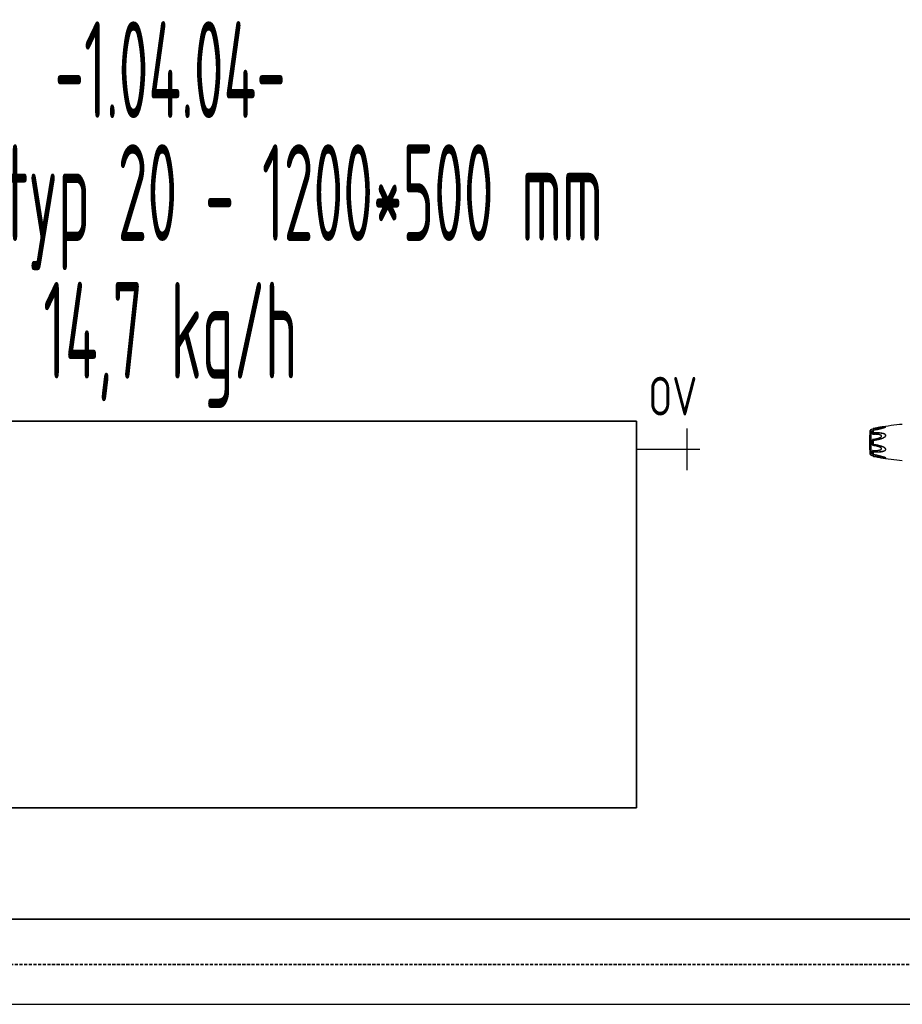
# Model space of a CAD drawing. Header units: millimetres. Extents: x 14365 to 105143, y -126377 to -22383.
# Tile 106 of 191: x 67338 to 68479, y -126377 to -125104. Entities that reach past the tile are written whole.
import ezdxf
from ezdxf.enums import TextEntityAlignment as Align

# ---------------------------------------------------------------- set-up
doc = ezdxf.new("R2010")
doc.units = ezdxf.units.MM
doc.linetypes.add('VERDECKT', pattern=[9.525, 6.35, -3.175])
doc.linetypes.add('ČÁRKOVANÁ', pattern=[0.75, 0.5, -0.25])
for name, color, linetype, lineweight in [('JS_VYT_POPIS - OBECNĚ', 7, 'Continuous', 5), ('UT_POTRUBI - PŘÍVOD', 1, 'Continuous', 35), ('UT_POTRUBI - ZPÁTEČKA', 5, 'ČÁRKOVANÁ', 35), ('UT_SCHÉMA_POPIS', 7, 'VERDECKT', 5), ('UT_SCHÉMA_SYMBOLY', 7, 'Continuous', 25), ('UT_ZAŘÍZENÍ - OT', 3, 'Continuous', 35)]:
    doc.layers.add(name, color=color, linetype=linetype, lineweight=lineweight)
doc.styles.add('ISO 2.5', font='isocp.shx', dxfattribs={"width": 0.8, "height": 2.5})
doc.styles.add('VZT_POPIS', font='isocp.shx', dxfattribs={"width": 0.6, "height": 125})

msp = doc.modelspace()

# ---------------------------------------------------------------- linework, layer by layer
at = {"color": 0, "linetype": 'Continuous'}
for p, q in [((68440.9, -125632.9), (68440.9, -125632.9)), ((68441.4, -125632.7), (68441.4, -125632.7)), ((68441.4, -125632.8), (68441.4, -125632.8)), ((68449.5, -125631.3), (68449.5, -125631.3)), ((68449.5, -125631.3), (68449.5, -125631.3)), ((68449.5, -125631.3), (68449.5, -125631.3)), ((68449.7, -125631.3), (68449.5, -125631.4)), ((68456.2, -125631.2), (68456.2, -125631.2)), ((68437.1, -125666.2), (68437.1, -125635.4)), ((68438.1, -125667.3), (68438.1, -125634.3)), ((68440.1, -125640), (68440.1, -125635.8)), ((68440.4, -125635.4), (68440.6, -125635.4)), ((68440.6, -125635.4), (68440.6, -125635.4)), ((68440.6, -125635.4), (68440.7, -125635.4)), ((68440.9, -125638.4), (68440.9, -125635.3)), ((68441, -125635.1), (68441.1, -125635.1)), ((68441.1, -125635.1), (68441.1, -125635.1)), ((68441.1, -125638.4), (68441.1, -125635.2)), ((68441.4, -125635), (68441.6, -125635)), ((68440.1, -125654.1), (68440.1, -125647.4)), ((68440.9, -125653.3), (68440.9, -125648.3)), ((68441.1, -125653.3), (68441.1, -125648.3)), ((68440.1, -125665.8), (68440.1, -125661.6)), ((68440.6, -125666.2), (68440.4, -125666.2)), ((68440.6, -125666.2), (68440.6, -125666.2)), ((68440.7, -125666.2), (68440.6, -125666.2)), ((68440.9, -125666.3), (68440.9, -125663.1)), ((68441.1, -125666.4), (68441, -125666.4)), ((68441.1, -125666.3), (68441.1, -125663.2)), ((68441.1, -125666.4), (68441.1, -125666.4)), ((68441.6, -125666.6), (68441.4, -125666.6)), ((68449.4, -125670.3), (68449.4, -125670.3)), ((68456.2, -125670.4), (68456.2, -125670.4))]:
    msp.add_line(p, q, dxfattribs=at)
at = {"ltscale": 8}
msp.add_line((31841.3, -126377.2), (105085.1, -126377.2), dxfattribs=at)
at = {"color": 0, "linetype": 'Continuous'}
for centre, radius, start, end in [((68529.6, -126124.8), 500, 95.8635, 99.2151), ((68451.8, -125620.4), 11.6, 291.7214, 292.5819), ((68452.8, -125622.8), 9.09, 292.5987, 293.6391), ((68548, -125650.8), 112, 172.094, 187.906), ((68438.3, -125635.6), 1.3, 100.5629, 172.094), ((68529.6, -126124.8), 499, 100.3222, 100.5629), ((68447.3, -125639), 8.8, 144.3884, 144.9605), ((68448.4, -125639.7), 10.1, 143.5801, 144.3916), ((68440.5, -125634.9), 0.564, 280.0673, 280.9293), ((68437.3, -125630.4), 6.13, 302.8759, 303.8307), ((68441.7, -125636.4), 1.42, 101.209, 104.7713), ((68438.3, -125666), 1.3, 187.906, 259.4371), ((68529.6, -125176.8), 499, 259.4371, 259.6771), ((68448.3, -125661.9), 9.99, 215.3091, 216.3792), ((68447, -125662.8), 8.41, 214.9878, 215.2793), ((68437.1, -125671.6), 6.61, 55.991, 57.3511), ((68435.3, -125674.3), 9.8, 54.8309, 55.9509), ((68441.2, -125666.3), 0.085, 180.0437, 189.0843), ((68442.9, -125660.9), 8.13, 259.0591, 259.5501), ((68441.7, -125665.1), 1.53, 257.9795, 258.733), ((68529.6, -125176.8), 500, 260.7761, 264.1365), ((68451.7, -125681.3), 11.8, 67.6569, 68.2206), ((68452.7, -125679), 9.28, 66.4168, 67.6933)]:
    msp.add_arc(centre, radius, start, end, dxfattribs=at)
for points, knots in [([(68440.2, -125633.7), (68440.3, -125633.7), (68440.5, -125633.4), (68440.7, -125633.1), (68440.9, -125632.9)], [0, 0, 0, 0, 0.221481, 1, 1, 1, 1]), ([(68451.2, -125632.7), (68451.3, -125632.7), (68451.4, -125632.7), (68451.5, -125632.6), (68451.6, -125632.6), (68451.7, -125632.5), (68451.7, -125632.5), (68451.7, -125632.4), (68451.7, -125632.4), (68451.7, -125632.4), (68451.7, -125632.4), (68451.6, -125632.3), (68451.6, -125632.3), (68451.4, -125632.3), (68451.2, -125632.3), (68451, -125632.3), (68450.6, -125632.3), (68450.3, -125632.3), (68449.9, -125632.4), (68449.5, -125632.4), (68449.1, -125632.5), (68448.7, -125632.5), (68448.3, -125632.6), (68447.8, -125632.6), (68447.1, -125632.7), (68446.3, -125632.9), (68445.5, -125633), (68444.6, -125633.1), (68443.5, -125633.3), (68442.1, -125633.6), (68441, -125633.8), (68440.4, -125633.9)], [0, 0, 0, 0, 0.013224, 0.025246, 0.035584, 0.043707, 0.046793, 0.049242, 0.051265, 0.053246, 0.055591, 0.058505, 0.066098, 0.075763, 0.087038, 0.112872, 0.141444, 0.171707, 0.203125, 0.235343, 0.268137, 0.301392, 0.33501, 0.368911, 0.437385, 0.506544, 0.576211, 0.646269, 0.71663, 0.85801, 1, 1, 1, 1]), ([(68441.4, -125632.8), (68441.2, -125633), (68440.9, -125633.3), (68440.6, -125633.6), (68440.5, -125633.8), (68440.4, -125633.9)], [0, 0, 0, 0, 0.588807, 0.825815, 1, 1, 1, 1]), ([(68440.9, -125632.9), (68441, -125632.8), (68441, -125632.8), (68441.1, -125632.8), (68441.3, -125632.7), (68441.3, -125632.7), (68441.4, -125632.7)], [0, 0, 0, 0, 0.265729, 0.479644, 0.722816, 1, 1, 1, 1]), ([(68441.4, -125632.8), (68441.4, -125632.8), (68441.2, -125632.8), (68441.1, -125632.8), (68441, -125632.8), (68441, -125632.9), (68440.9, -125632.9), (68440.9, -125632.9)], [0, 0, 0, 0, 0.33971, 0.636245, 0.862204, 0.94183, 1, 1, 1, 1]), ([(68441.4, -125635), (68442.7, -125634.8), (68444.6, -125634.4), (68447.1, -125633.8), (68449, -125633.3), (68450.5, -125632.9), (68451.8, -125632.6), (68453, -125632.3), (68454.2, -125631.9), (68455.3, -125631.6), (68455.8, -125631.4), (68456.1, -125631.3)], [0, 0, 0, 0, 0.256646, 0.384673, 0.512244, 0.638988, 0.701822, 0.764153, 0.886175, 0.944757, 1, 1, 1, 1]), ([(68449.5, -125631.3), (68448.1, -125631.5), (68445.4, -125632), (68442.8, -125632.5), (68441.4, -125632.7)], [0, 0, 0, 0, 0.496975, 1, 1, 1, 1]), ([(68441.4, -125632.7), (68442.8, -125632.5), (68445.4, -125632), (68448.1, -125631.5), (68449.5, -125631.3)], [0, 0, 0, 0, 0.502936, 1, 1, 1, 1]), ([(68449.5, -125631.4), (68448.1, -125631.6), (68445.5, -125632.1), (68442.8, -125632.6), (68441.4, -125632.8)], [0, 0, 0, 0, 0.497132, 1, 1, 1, 1]), ([(68441.4, -125632.7), (68441.4, -125632.7), (68441.4, -125632.7), (68441.4, -125632.7), (68441.4, -125632.8), (68441.4, -125632.8), (68441.4, -125632.8)], [0, 0, 0, 0, 0.078563, 0.274425, 0.586251, 1, 1, 1, 1]), ([(68441.6, -125635), (68442.9, -125634.7), (68444.8, -125634.3), (68447.3, -125633.7), (68448.9, -125633.3), (68450.1, -125633), (68451, -125632.8), (68451.9, -125632.5), (68452.9, -125632.3), (68453.8, -125632), (68454.6, -125631.8), (68455.4, -125631.5), (68456, -125631.3), (68456.2, -125631.2)], [0, 0, 0, 0, 0.25737, 0.385747, 0.513657, 0.577329, 0.64069, 0.703648, 0.766063, 0.827658, 0.887975, 0.946116, 1, 1, 1, 1]), ([(68456.4, -125631.1), (68456.5, -125631.1), (68456.6, -125631), (68456.8, -125630.9), (68457, -125630.8), (68457.1, -125630.8), (68457.1, -125630.7), (68457.2, -125630.6), (68457.1, -125630.6), (68457.1, -125630.5), (68457.1, -125630.5), (68457, -125630.5), (68456.9, -125630.5), (68456.8, -125630.5), (68456.6, -125630.5), (68456.4, -125630.4), (68456.1, -125630.5), (68455.9, -125630.5), (68455.6, -125630.5), (68455.2, -125630.5), (68454.7, -125630.6), (68454.1, -125630.6), (68453.4, -125630.7), (68452.8, -125630.8), (68452.2, -125630.9), (68451.5, -125631), (68450.6, -125631.1), (68450, -125631.2), (68449.5, -125631.3)], [0, 0, 0, 0, 0.02948, 0.055907, 0.078214, 0.087353, 0.094931, 0.105555, 0.109954, 0.115017, 0.121315, 0.129009, 0.138057, 0.148338, 0.172058, 0.199047, 0.228459, 0.259634, 0.292171, 0.325754, 0.395293, 0.467136, 0.540634, 0.615369, 0.691049, 0.767475, 0.844512, 1, 1, 1, 1]), ([(68456.2, -125631.2), (68456.3, -125631.1), (68456.5, -125631.1), (68456.7, -125631), (68456.8, -125630.9), (68456.9, -125630.8), (68457, -125630.8), (68457, -125630.7), (68457.1, -125630.7), (68457.1, -125630.6), (68457.1, -125630.6), (68457, -125630.6), (68457, -125630.5), (68456.9, -125630.5), (68456.8, -125630.5), (68456.6, -125630.5), (68456.4, -125630.5), (68456.1, -125630.5), (68455.8, -125630.5), (68455.3, -125630.5), (68454.7, -125630.6), (68454.1, -125630.7), (68453.5, -125630.8), (68452.9, -125630.8), (68452.3, -125630.9), (68451.6, -125631), (68450.8, -125631.2), (68450.1, -125631.3), (68449.7, -125631.3)], [0, 0, 0, 0, 0.03089, 0.059177, 0.083881, 0.094457, 0.103528, 0.11093, 0.116684, 0.121223, 0.125685, 0.131127, 0.137993, 0.146338, 0.156051, 0.17896, 0.205464, 0.234539, 0.265468, 0.331155, 0.400252, 0.471609, 0.544574, 0.618731, 0.693793, 0.769568, 0.845928, 1, 1, 1, 1]), ([(68440.4, -125635.4), (68440.4, -125635.4), (68440.3, -125635.4), (68440.2, -125635.5), (68440.2, -125635.6), (68440.1, -125635.7), (68440.1, -125635.7), (68440.1, -125635.8)], [0, 0, 0, 0, 0.19482, 0.35748, 0.608365, 0.813655, 1, 1, 1, 1]), ([(68440.1, -125635.8), (68440.1, -125635.8), (68440.2, -125635.7), (68440.4, -125635.7), (68440.6, -125635.6), (68440.7, -125635.5)], [0, 0, 0, 0, 0.189472, 0.420855, 1, 1, 1, 1]), ([(68440.9, -125638.4), (68440.8, -125638.6), (68440.5, -125639), (68440.2, -125639.5), (68440.1, -125640)], [0, 0, 0, 0, 0.246978, 1, 1, 1, 1]), ([(68440.1, -125640), (68440.1, -125640), (68440.1, -125640.1), (68440.2, -125640.2), (68440.2, -125640.3), (68440.2, -125640.4), (68440.3, -125640.4), (68440.4, -125640.5), (68440.4, -125640.5)], [0, 0, 0, 0, 0.238003, 0.476366, 0.597445, 0.721615, 0.853559, 1, 1, 1, 1]), ([(68440.2, -125633.9), (68440.2, -125633.9), (68440.3, -125633.9), (68440.3, -125633.9), (68440.4, -125633.9)], [0, 0, 0, 0, 0.14802, 1, 1, 1, 1]), ([(68440.4, -125635.4), (68440.4, -125635.4), (68440.5, -125635.4), (68440.5, -125635.4), (68440.6, -125635.4)], [0, 0, 0, 0, 0.213215, 1, 1, 1, 1]), ([(68441.4, -125638.8), (68441.2, -125639), (68440.8, -125639.5), (68440.5, -125640.1), (68440.4, -125640.5)], [0, 0, 0, 0, 0.500208, 1, 1, 1, 1]), ([(68440.4, -125646.7), (68440.9, -125646.7), (68442, -125646.6), (68443.5, -125646.3), (68445, -125646), (68446.3, -125645.7), (68447.3, -125645.4), (68448.1, -125645.2), (68448.8, -125644.9), (68449.5, -125644.6), (68450.1, -125644.3), (68450.6, -125644.1), (68450.9, -125643.8), (68451.2, -125643.6), (68451.5, -125643.3), (68451.6, -125643), (68451.7, -125642.8), (68451.7, -125642.6), (68451.7, -125642.4), (68451.6, -125642.2), (68451.5, -125642), (68451.2, -125641.7), (68450.9, -125641.5), (68450.6, -125641.4), (68450.1, -125641.2), (68449.5, -125641), (68448.8, -125640.8), (68448.1, -125640.7), (68447.3, -125640.6), (68446.6, -125640.5), (68445.8, -125640.4), (68444.8, -125640.4), (68443.5, -125640.3), (68442, -125640.4), (68440.9, -125640.4), (68440.4, -125640.5)], [0, 0, 0, 0, 0.063495, 0.12712, 0.190878, 0.25478, 0.286791, 0.31884, 0.350926, 0.383041, 0.415158, 0.431203, 0.447213, 0.463143, 0.478902, 0.4943, 0.5018, 0.509129, 0.516317, 0.523425, 0.537606, 0.551987, 0.566584, 0.581352, 0.596258, 0.626376, 0.656797, 0.687441, 0.718253, 0.749203, 0.780268, 0.811433, 0.874017, 0.936884, 1, 1, 1, 1]), ([(68440.6, -125635.4), (68440.6, -125635.4), (68440.6, -125635.4), (68440.6, -125635.4), (68440.6, -125635.4), (68440.6, -125635.4), (68440.6, -125635.4), (68440.6, -125635.4), (68440.6, -125635.4), (68440.7, -125635.4), (68440.7, -125635.4), (68440.7, -125635.4)], [0, 0, 0, 0, 0.050729, 0.053439, 0.064665, 0.125059, 0.230112, 0.374221, 0.553235, 0.763061, 1, 1, 1, 1]), ([(68440.7, -125635.4), (68440.7, -125635.3), (68440.8, -125635.3), (68441, -125635.2), (68441, -125635.1)], [0, 0, 0, 0, 0.212027, 1, 1, 1, 1]), ([(68440.7, -125635.4), (68440.8, -125635.4), (68440.8, -125635.4), (68440.9, -125635.4), (68440.9, -125635.3)], [0, 0, 0, 0, 0.242177, 1, 1, 1, 1]), ([(68440.9, -125635.3), (68440.9, -125635.3), (68441, -125635.2), (68441, -125635.2), (68441.1, -125635.1)], [0, 0, 0, 0, 0.468978, 1, 1, 1, 1]), ([(68441.1, -125635.2), (68441.1, -125635.2), (68441, -125635.2), (68441, -125635.3), (68440.9, -125635.3)], [0, 0, 0, 0, 0.258764, 1, 1, 1, 1]), ([(68441.4, -125638.8), (68441.3, -125638.8), (68441.2, -125638.7), (68441.1, -125638.7), (68441, -125638.6), (68440.9, -125638.5), (68440.9, -125638.4)], [0, 0, 0, 0, 0.291894, 0.562609, 0.798475, 1, 1, 1, 1]), ([(68441.1, -125638.4), (68441.1, -125638.4), (68441, -125638.4), (68441, -125638.4), (68440.9, -125638.4)], [0, 0, 0, 0, 0.266982, 1, 1, 1, 1]), ([(68441.1, -125635.1), (68441.1, -125635.1), (68441.1, -125635.1), (68441.2, -125635.1), (68441.2, -125635.1)], [0, 0, 0, 0, 0.247211, 1, 1, 1, 1]), ([(68441.1, -125635.2), (68441.1, -125635.2), (68441.2, -125635.1), (68441.2, -125635.1), (68441.2, -125635.1)], [0, 0, 0, 0, 0.225244, 1, 1, 1, 1]), ([(68441.1, -125635.2), (68441.1, -125635.2), (68441.1, -125635.2), (68441.1, -125635.2), (68441.1, -125635.2)], [0, 0, 0, 0, 0.225175, 1, 1, 1, 1]), ([(68441.4, -125638.5), (68441.4, -125638.5), (68441.3, -125638.5), (68441.2, -125638.5), (68441.1, -125638.5), (68441.1, -125638.4), (68441.1, -125638.4)], [0, 0, 0, 0, 0.287056, 0.554503, 0.787456, 1, 1, 1, 1]), ([(68441.2, -125635.1), (68441.2, -125635.1), (68441.2, -125635.1), (68441.2, -125635.1), (68441.3, -125635.1)], [0, 0, 0, 0, 0.241505, 1, 1, 1, 1]), ([(68441.3, -125635.1), (68441.3, -125635.1), (68441.3, -125635.1), (68441.4, -125635), (68441.4, -125635)], [0, 0, 0, 0, 0.246414, 1, 1, 1, 1]), ([(68441.4, -125635), (68441.4, -125635), (68441.4, -125635), (68441.4, -125635), (68441.4, -125635), (68441.4, -125635), (68441.4, -125635)], [0, 0, 0, 0, 0.428218, 0.741394, 0.932956, 1, 1, 1, 1]), ([(68441.4, -125648), (68442.1, -125647.9), (68443.6, -125647.7), (68445.8, -125647.3), (68447.5, -125646.9), (68449, -125646.6), (68450, -125646.3), (68451.1, -125646), (68452.1, -125645.6), (68453.2, -125645.2), (68454.2, -125644.7), (68455, -125644.3), (68455.6, -125643.9), (68456.1, -125643.6), (68456.5, -125643.2), (68456.8, -125642.8), (68457, -125642.4), (68457.1, -125642.1), (68457.2, -125641.8), (68457.1, -125641.6), (68457, -125641.2), (68456.8, -125640.9), (68456.5, -125640.5), (68456.1, -125640.3), (68455.6, -125640), (68455, -125639.7), (68454.2, -125639.4), (68453.2, -125639.2), (68452.1, -125639), (68451.1, -125638.8), (68450, -125638.7), (68449, -125638.6), (68447.5, -125638.5), (68445.7, -125638.4), (68443.6, -125638.4), (68442.1, -125638.5), (68441.4, -125638.5)], [0, 0, 0, 0, 0.063635, 0.127396, 0.191296, 0.223303, 0.255348, 0.287434, 0.319562, 0.351727, 0.383919, 0.416107, 0.432182, 0.448215, 0.464156, 0.479907, 0.495291, 0.502793, 0.510127, 0.517331, 0.52445, 0.538608, 0.552922, 0.567437, 0.582127, 0.596956, 0.626929, 0.657232, 0.687777, 0.718508, 0.74939, 0.780398, 0.811517, 0.874045, 0.936883, 1, 1, 1, 1]), ([(68441.4, -125638.5), (68441.4, -125638.6), (68441.4, -125638.7), (68441.4, -125638.8), (68441.4, -125638.8)], [0, 0, 0, 0, 0.467767, 1, 1, 1, 1]), ([(68441.4, -125647.8), (68442.1, -125647.7), (68443.6, -125647.5), (68445.7, -125647.1), (68447.5, -125646.8), (68448.9, -125646.4), (68449.9, -125646.1), (68451, -125645.8), (68452, -125645.5), (68453.1, -125645.1), (68454.1, -125644.6), (68455, -125644.1), (68455.8, -125643.6), (68456.4, -125643.2), (68456.7, -125642.8), (68456.9, -125642.6), (68457, -125642.3), (68457.1, -125642.1), (68457.1, -125641.8), (68457.1, -125641.6), (68456.9, -125641.3), (68456.7, -125640.9), (68456.4, -125640.6), (68455.9, -125640.3), (68455.5, -125640.1), (68455, -125639.9), (68454.5, -125639.7), (68453.9, -125639.5), (68453, -125639.3), (68452, -125639.1), (68451, -125639), (68449.9, -125638.9), (68448.9, -125638.8), (68447.5, -125638.7), (68445.7, -125638.7), (68443.6, -125638.7), (68442.1, -125638.8), (68441.4, -125638.8)], [0, 0, 0, 0, 0.063589, 0.127295, 0.191136, 0.223111, 0.255121, 0.287171, 0.319267, 0.351401, 0.383569, 0.41575, 0.447866, 0.463844, 0.479652, 0.487454, 0.495134, 0.502662, 0.51, 0.517195, 0.524298, 0.538439, 0.552765, 0.567303, 0.582017, 0.596869, 0.611832, 0.626888, 0.657217, 0.687781, 0.718525, 0.749415, 0.780427, 0.811548, 0.874072, 0.936899, 1, 1, 1, 1]), ([(68440.4, -125646.7), (68440.4, -125646.7), (68440.3, -125646.8), (68440.2, -125646.9), (68440.2, -125646.9), (68440.2, -125647.1), (68440.1, -125647.2), (68440.1, -125647.4), (68440.1, -125647.4)], [0, 0, 0, 0, 0.125535, 0.252013, 0.377694, 0.502869, 0.751849, 1, 1, 1, 1]), ([(68440.1, -125647.4), (68440.2, -125647.6), (68440.4, -125648), (68440.8, -125648.2), (68440.9, -125648.3)], [0, 0, 0, 0, 0.522223, 1, 1, 1, 1]), ([(68440.9, -125653.3), (68440.8, -125653.4), (68440.4, -125653.6), (68440.2, -125654), (68440.1, -125654.1)], [0, 0, 0, 0, 0.477899, 1, 1, 1, 1]), ([(68440.1, -125654.1), (68440.1, -125654.2), (68440.1, -125654.3), (68440.2, -125654.5), (68440.2, -125654.6), (68440.2, -125654.7), (68440.3, -125654.8), (68440.4, -125654.8), (68440.4, -125654.8)], [0, 0, 0, 0, 0.248169, 0.497163, 0.622341, 0.748019, 0.874484, 1, 1, 1, 1]), ([(68440.4, -125646.7), (68440.5, -125646.9), (68440.6, -125647.1), (68440.8, -125647.4), (68441.1, -125647.6), (68441.3, -125647.7), (68441.4, -125647.8)], [0, 0, 0, 0, 0.272929, 0.523074, 0.761734, 1, 1, 1, 1]), ([(68441.4, -125653.8), (68441.3, -125653.8), (68441.1, -125653.9), (68440.8, -125654.2), (68440.6, -125654.5), (68440.5, -125654.7), (68440.4, -125654.8)], [0, 0, 0, 0, 0.238394, 0.476974, 0.727116, 1, 1, 1, 1]), ([(68440.4, -125661.1), (68440.9, -125661.2), (68442, -125661.2), (68443.5, -125661.2), (68444.8, -125661.2), (68445.8, -125661.1), (68446.6, -125661.1), (68447.3, -125661), (68448.1, -125660.9), (68448.8, -125660.7), (68449.5, -125660.6), (68450.1, -125660.4), (68450.6, -125660.2), (68450.9, -125660), (68451.2, -125659.8), (68451.5, -125659.6), (68451.6, -125659.4), (68451.7, -125659.1), (68451.7, -125659), (68451.7, -125658.8), (68451.6, -125658.5), (68451.5, -125658.3), (68451.3, -125658.1), (68451.1, -125657.9), (68450.9, -125657.7), (68450.6, -125657.5), (68450.1, -125657.2), (68449.5, -125656.9), (68448.8, -125656.6), (68448.1, -125656.4), (68447.3, -125656.1), (68446.3, -125655.8), (68445, -125655.5), (68443.5, -125655.2), (68442, -125655), (68440.9, -125654.9), (68440.4, -125654.8)], [0, 0, 0, 0, 0.063112, 0.125975, 0.188555, 0.219719, 0.250782, 0.281729, 0.312543, 0.343186, 0.373609, 0.403727, 0.418634, 0.433407, 0.448005, 0.462391, 0.476578, 0.483689, 0.490881, 0.498215, 0.505719, 0.521118, 0.528977, 0.536891, 0.552822, 0.568831, 0.584876, 0.616992, 0.649103, 0.681187, 0.713234, 0.745242, 0.809138, 0.87289, 0.93651, 1, 1, 1, 1]), ([(68440.9, -125648.3), (68440.9, -125648.2), (68441, -125648.1), (68441.1, -125647.9), (68441.2, -125647.8), (68441.3, -125647.8), (68441.4, -125647.8)], [0, 0, 0, 0, 0.250125, 0.500215, 0.750197, 1, 1, 1, 1]), ([(68441.1, -125648.3), (68441.1, -125648.3), (68441, -125648.3), (68441, -125648.3), (68440.9, -125648.3)], [0, 0, 0, 0, 0.284006, 1, 1, 1, 1]), ([(68441.4, -125653.8), (68441.3, -125653.8), (68441.2, -125653.7), (68441.1, -125653.6), (68441, -125653.5), (68440.9, -125653.4), (68440.9, -125653.3)], [0, 0, 0, 0, 0.249817, 0.499798, 0.74986, 1, 1, 1, 1]), ([(68441.1, -125653.3), (68441.1, -125653.3), (68441, -125653.3), (68441, -125653.3), (68440.9, -125653.3)], [0, 0, 0, 0, 0.284019, 1, 1, 1, 1]), ([(68441.1, -125648.3), (68441.1, -125648.2), (68441.1, -125648.1), (68441.2, -125648.1), (68441.3, -125648), (68441.4, -125648), (68441.4, -125648)], [0, 0, 0, 0, 0.249368, 0.500015, 0.750587, 1, 1, 1, 1]), ([(68441.4, -125653.6), (68441.4, -125653.6), (68441.3, -125653.6), (68441.2, -125653.5), (68441.1, -125653.4), (68441.1, -125653.3), (68441.1, -125653.3)], [0, 0, 0, 0, 0.249451, 0.500018, 0.750583, 1, 1, 1, 1]), ([(68441.4, -125648), (68441.4, -125647.9), (68441.4, -125647.9), (68441.4, -125647.8), (68441.4, -125647.8)], [0, 0, 0, 0, 0.583261, 1, 1, 1, 1]), ([(68441.4, -125663), (68442.1, -125663.1), (68443.6, -125663.1), (68445.7, -125663.1), (68447.5, -125663.1), (68449, -125663), (68450, -125662.9), (68451.1, -125662.8), (68452.1, -125662.6), (68453.2, -125662.4), (68454.2, -125662.1), (68455, -125661.8), (68455.6, -125661.6), (68456.1, -125661.3), (68456.5, -125661), (68456.8, -125660.7), (68456.9, -125660.5), (68457.1, -125660.2), (68457.1, -125660), (68457.2, -125659.7), (68457.1, -125659.2), (68456.8, -125658.8), (68456.5, -125658.4), (68456.1, -125658), (68455.6, -125657.7), (68455, -125657.3), (68454.2, -125656.8), (68453.2, -125656.4), (68452.1, -125656), (68451.1, -125655.6), (68449.7, -125655.2), (68447.9, -125654.7), (68445.7, -125654.2), (68443.6, -125653.9), (68442.1, -125653.7), (68441.4, -125653.6)], [0, 0, 0, 0, 0.063127, 0.125969, 0.188473, 0.219596, 0.250616, 0.281496, 0.312222, 0.342767, 0.373071, 0.403045, 0.417875, 0.432563, 0.447076, 0.461383, 0.468491, 0.475585, 0.482706, 0.489913, 0.504703, 0.520085, 0.535843, 0.551789, 0.567824, 0.583902, 0.616092, 0.648285, 0.680449, 0.712576, 0.744661, 0.808707, 0.872603, 0.936364, 1, 1, 1, 1]), ([(68441.4, -125653.6), (68441.4, -125653.6), (68441.4, -125653.7), (68441.4, -125653.8), (68441.4, -125653.8)], [0, 0, 0, 0, 0.582827, 1, 1, 1, 1]), ([(68441.4, -125662.8), (68442.1, -125662.8), (68443.6, -125662.9), (68445.3, -125662.9), (68446.8, -125662.9), (68447.8, -125662.8), (68448.9, -125662.8), (68449.9, -125662.7), (68451, -125662.6), (68452, -125662.4), (68453, -125662.2), (68454.1, -125662), (68454.9, -125661.7), (68455.5, -125661.5), (68455.9, -125661.2), (68456.4, -125661), (68456.7, -125660.7), (68456.9, -125660.4), (68457, -125660.2), (68457.1, -125660), (68457.1, -125659.7), (68457, -125659.2), (68456.7, -125658.8), (68456.4, -125658.4), (68455.9, -125658), (68455.5, -125657.7), (68454.9, -125657.3), (68454.1, -125656.9), (68453.1, -125656.5), (68452, -125656.1), (68451, -125655.7), (68449.9, -125655.4), (68448.9, -125655.1), (68447.5, -125654.8), (68445.7, -125654.4), (68443.6, -125654.1), (68442.1, -125653.9), (68441.4, -125653.8)], [0, 0, 0, 0, 0.063114, 0.125949, 0.157245, 0.188456, 0.219582, 0.250607, 0.281495, 0.312234, 0.342798, 0.373129, 0.40314, 0.417992, 0.432705, 0.447241, 0.461558, 0.468661, 0.475744, 0.482848, 0.490045, 0.504858, 0.520307, 0.536124, 0.552106, 0.56816, 0.584244, 0.616427, 0.648598, 0.680734, 0.712828, 0.744881, 0.776894, 0.808867, 0.872702, 0.936412, 1, 1, 1, 1]), ([(68440.4, -125661.1), (68440.4, -125661.1), (68440.3, -125661.1), (68440.2, -125661.2), (68440.2, -125661.2), (68440.2, -125661.3), (68440.1, -125661.5), (68440.1, -125661.6), (68440.1, -125661.6)], [0, 0, 0, 0, 0.146355, 0.278259, 0.402425, 0.523518, 0.761934, 1, 1, 1, 1]), ([(68440.1, -125661.6), (68440.2, -125661.8), (68440.4, -125662.3), (68440.7, -125662.8), (68440.9, -125663.1)], [0, 0, 0, 0, 0.251574, 1, 1, 1, 1]), ([(68440.6, -125666.1), (68440.5, -125666), (68440.4, -125665.9), (68440.2, -125665.8), (68440.1, -125665.8), (68440.1, -125665.8)], [0, 0, 0, 0, 0.577794, 0.80943, 1, 1, 1, 1]), ([(68440.1, -125665.8), (68440.1, -125665.8), (68440.1, -125665.9), (68440.2, -125666), (68440.2, -125666.1), (68440.3, -125666.1), (68440.4, -125666.2), (68440.4, -125666.2)], [0, 0, 0, 0, 0.186516, 0.391937, 0.642812, 0.805374, 1, 1, 1, 1]), ([(68440.4, -125667.7), (68440.4, -125667.7), (68440.3, -125667.7), (68440.2, -125667.7), (68440.2, -125667.7)], [0, 0, 0, 0, 0.376124, 1, 1, 1, 1]), ([(68440.9, -125668.7), (68440.9, -125668.6), (68440.6, -125668.3), (68440.4, -125668.1), (68440.2, -125667.8)], [0, 0, 0, 0, 0.274505, 1, 1, 1, 1]), ([(68440.4, -125661.1), (68440.5, -125661.3), (68440.7, -125661.9), (68441.1, -125662.4), (68441.4, -125662.8)], [0, 0, 0, 0, 0.247925, 1, 1, 1, 1]), ([(68440.6, -125666.2), (68440.6, -125666.1), (68440.5, -125666.1), (68440.5, -125666.1), (68440.4, -125666.2)], [0, 0, 0, 0, 0.296315, 1, 1, 1, 1]), ([(68440.4, -125667.7), (68440.5, -125667.8), (68440.6, -125667.9), (68440.8, -125668.2), (68441.1, -125668.5), (68441.3, -125668.7), (68441.4, -125668.8)], [0, 0, 0, 0, 0.174298, 0.411219, 0.692021, 1, 1, 1, 1]), ([(68440.4, -125667.7), (68441, -125667.8), (68442.1, -125668), (68443.5, -125668.3), (68444.6, -125668.5), (68445.5, -125668.6), (68446.3, -125668.7), (68447.1, -125668.8), (68447.8, -125668.9), (68448.3, -125669), (68448.7, -125669.1), (68449.1, -125669.1), (68449.5, -125669.2), (68449.9, -125669.2), (68450.3, -125669.2), (68450.7, -125669.3), (68451, -125669.3), (68451.3, -125669.3), (68451.4, -125669.3), (68451.6, -125669.3), (68451.6, -125669.2), (68451.7, -125669.2), (68451.7, -125669.2), (68451.7, -125669.2), (68451.7, -125669.1), (68451.7, -125669.1), (68451.6, -125669.1), (68451.6, -125669), (68451.5, -125669), (68451.3, -125668.9), (68451.2, -125668.9), (68451.2, -125668.8)], [0, 0, 0, 0, 0.142006, 0.283398, 0.353765, 0.423828, 0.493495, 0.562647, 0.631121, 0.66502, 0.698626, 0.731869, 0.764656, 0.796849, 0.828224, 0.858442, 0.886945, 0.912611, 0.92378, 0.93331, 0.940718, 0.943524, 0.945777, 0.947738, 0.949832, 0.952411, 0.955637, 0.963997, 0.974507, 0.98666, 1, 1, 1, 1]), ([(68440.7, -125666.2), (68440.7, -125666.2), (68440.6, -125666.2), (68440.6, -125666.2), (68440.6, -125666.2)], [0, 0, 0, 0, 0.632551, 1, 1, 1, 1]), ([(68441, -125666.4), (68441, -125666.4), (68440.9, -125666.3), (68440.8, -125666.3), (68440.7, -125666.2)], [0, 0, 0, 0, 0.283099, 1, 1, 1, 1]), ([(68440.9, -125663.1), (68440.9, -125663.1), (68441, -125663), (68441.1, -125662.9), (68441.2, -125662.8), (68441.3, -125662.8), (68441.4, -125662.8)], [0, 0, 0, 0, 0.201639, 0.43756, 0.708236, 1, 1, 1, 1]), ([(68441.1, -125663.2), (68441.1, -125663.2), (68441, -125663.2), (68441, -125663.2), (68440.9, -125663.1)], [0, 0, 0, 0, 0.267018, 1, 1, 1, 1]), ([(68441.1, -125666.3), (68441.1, -125666.3), (68441, -125666.3), (68441, -125666.3), (68440.9, -125666.3)], [0, 0, 0, 0, 0.258792, 1, 1, 1, 1]), ([(68441.1, -125666.4), (68441, -125666.4), (68441, -125666.4), (68440.9, -125666.3), (68440.9, -125666.3)], [0, 0, 0, 0, 0.53106, 1, 1, 1, 1]), ([(68441.3, -125668.9), (68441.3, -125668.9), (68441.2, -125668.8), (68441.1, -125668.8), (68441, -125668.8), (68441, -125668.7), (68440.9, -125668.7)], [0, 0, 0, 0, 0.273626, 0.507992, 0.727544, 1, 1, 1, 1]), ([(68440.9, -125668.7), (68440.9, -125668.7), (68441, -125668.7), (68441, -125668.7), (68441.1, -125668.8), (68441.2, -125668.8), (68441.4, -125668.8), (68441.4, -125668.8)], [0, 0, 0, 0, 0.057868, 0.137343, 0.363312, 0.660033, 1, 1, 1, 1]), ([(68441.1, -125663.2), (68441.1, -125663.2), (68441.1, -125663.1), (68441.2, -125663.1), (68441.3, -125663), (68441.4, -125663), (68441.4, -125663)], [0, 0, 0, 0, 0.212614, 0.445637, 0.713059, 1, 1, 1, 1]), ([(68441.2, -125666.5), (68441.2, -125666.5), (68441.2, -125666.5), (68441.1, -125666.5), (68441.1, -125666.4)], [0, 0, 0, 0, 0.254193, 1, 1, 1, 1]), ([(68441.2, -125666.5), (68441.2, -125666.5), (68441.1, -125666.4), (68441.1, -125666.4), (68441.1, -125666.4)], [0, 0, 0, 0, 0.308636, 1, 1, 1, 1]), ([(68441.3, -125666.5), (68441.3, -125666.5), (68441.2, -125666.5), (68441.2, -125666.5), (68441.2, -125666.5)], [0, 0, 0, 0, 0.257368, 1, 1, 1, 1]), ([(68441.4, -125663), (68441.4, -125663), (68441.4, -125662.9), (68441.4, -125662.8), (68441.4, -125662.8)], [0, 0, 0, 0, 0.467922, 1, 1, 1, 1]), ([(68456.1, -125670.3), (68455.8, -125670.2), (68455.3, -125670), (68454.2, -125669.7), (68452.7, -125669.2), (68450.9, -125668.7), (68448.4, -125668.1), (68445.2, -125667.3), (68442.7, -125666.8), (68441.4, -125666.5)], [0, 0, 0, 0, 0.055213, 0.113792, 0.23581, 0.360995, 0.487722, 0.743348, 1, 1, 1, 1]), ([(68441.4, -125666.5), (68441.4, -125666.5), (68441.4, -125666.6), (68441.4, -125666.6), (68441.4, -125666.6), (68441.4, -125666.6), (68441.4, -125666.6)], [0, 0, 0, 0, 0.428099, 0.741246, 0.932847, 1, 1, 1, 1]), ([(68441.4, -125668.9), (68441.4, -125668.9), (68441.4, -125668.9), (68441.4, -125668.8), (68441.4, -125668.8), (68441.4, -125668.8), (68441.4, -125668.8)], [0, 0, 0, 0, 0.078467, 0.274376, 0.586265, 1, 1, 1, 1]), ([(68441.4, -125668.8), (68442.1, -125668.9), (68443.8, -125669.2), (68446.4, -125669.7), (68448.4, -125670), (68449.4, -125670.2)], [0, 0, 0, 0, 0.251917, 0.627872, 1, 1, 1, 1]), ([(68449.4, -125670.3), (68448.1, -125670.1), (68445.4, -125669.6), (68442.7, -125669.1), (68441.4, -125668.9)], [0, 0, 0, 0, 0.497068, 1, 1, 1, 1]), ([(68456.2, -125670.4), (68455.9, -125670.3), (68455.4, -125670.1), (68454.6, -125669.8), (68453.7, -125669.5), (68452.5, -125669.2), (68451, -125668.8), (68448.5, -125668.1), (68445.4, -125667.4), (68442.9, -125666.9), (68441.6, -125666.6)], [0, 0, 0, 0, 0.054079, 0.112293, 0.172626, 0.23422, 0.359577, 0.486553, 0.742745, 1, 1, 1, 1]), ([(68449.4, -125670.2), (68449.8, -125670.3), (68450.5, -125670.4), (68451.4, -125670.5), (68452.1, -125670.6), (68452.7, -125670.7), (68453.4, -125670.8), (68454, -125670.9), (68454.6, -125671), (68455.2, -125671), (68455.7, -125671.1), (68456.1, -125671.1), (68456.3, -125671.1), (68456.6, -125671.1), (68456.7, -125671.1), (68456.9, -125671.1), (68456.9, -125671), (68457, -125671), (68457.1, -125671), (68457.1, -125671), (68457.1, -125670.9), (68457, -125670.9), (68457, -125670.8), (68456.9, -125670.8), (68456.8, -125670.7), (68456.7, -125670.6), (68456.4, -125670.5), (68456.3, -125670.4), (68456.2, -125670.4)], [0, 0, 0, 0, 0.153439, 0.229445, 0.304902, 0.379707, 0.453642, 0.526452, 0.597735, 0.666841, 0.732698, 0.763801, 0.793118, 0.81995, 0.843381, 0.853458, 0.862207, 0.869459, 0.875128, 0.87961, 0.884095, 0.889726, 0.896977, 0.905865, 0.916254, 0.94079, 0.969089, 1, 1, 1, 1]), ([(68449.4, -125670.3), (68449.9, -125670.4), (68450.6, -125670.5), (68451.4, -125670.6), (68452.1, -125670.7), (68452.8, -125670.8), (68453.4, -125670.9), (68454, -125671), (68454.7, -125671), (68455.2, -125671.1), (68455.6, -125671.1), (68455.8, -125671.1), (68456.1, -125671.1), (68456.4, -125671.1), (68456.6, -125671.1), (68456.8, -125671.1), (68456.9, -125671.1), (68457, -125671.1), (68457.1, -125671.1), (68457.1, -125671), (68457.1, -125671), (68457.2, -125671), (68457.1, -125670.9), (68457.1, -125670.9), (68457.1, -125670.8), (68457, -125670.8), (68456.8, -125670.7), (68456.6, -125670.6), (68456.5, -125670.5), (68456.4, -125670.5)], [0, 0, 0, 0, 0.155309, 0.232207, 0.308518, 0.38411, 0.45876, 0.532202, 0.604002, 0.673502, 0.707078, 0.73962, 0.77081, 0.800217, 0.827213, 0.851007, 0.8614, 0.870581, 0.878415, 0.8848, 0.889847, 0.894233, 0.899058, 0.905123, 0.912705, 0.92179, 0.943969, 0.970425, 1, 1, 1, 1])]:
    msp.add_open_spline(points, degree=3, knots=knots, dxfattribs=at)
for points in [[(68441.2, -125635.1), (68441.2, -125635), (68441.3, -125635), (68441.3, -125635)], [(68441.4, -125666.6), (68441.3, -125666.6), (68441.3, -125666.5), (68441.2, -125666.5)], [(68441.4, -125666.5), (68441.4, -125666.5), (68441.3, -125666.5), (68441.3, -125666.5)], [(68441.3, -125666.5), (68441.3, -125666.5), (68441.3, -125666.5), (68441.3, -125666.5)]]:
    msp.add_open_spline(points, degree=3, dxfattribs=at)
at = {"layer": 'UT_POTRUBI - PŘÍVOD', "ltscale": 8}
msp.add_line((70810.3, -126267.2), (66220.1, -126267.2), dxfattribs=at)
at = {"layer": 'UT_POTRUBI - ZPÁTEČKA', "linetype": 'ČÁRKOVANÁ', "ltscale": 8}
msp.add_line((70743.3, -126325.6), (66078.3, -126325.6), dxfattribs=at)
at = {"layer": 'UT_SCHÉMA_SYMBOLY'}
for p, q in [((68200.6, -125686.8), (68200.6, -125632.8)), ((68216.6, -125659.8), (68134.8, -125659.8))]:
    msp.add_line(p, q, dxfattribs=at)
at = {"layer": 'UT_ZAŘÍZENÍ - OT', "linetype": 'Continuous'}
for p, q in [((68134.8, -125623.3), (66934.8, -125623.3)), ((68134.8, -126123.3), (68134.8, -125623.3)), ((66934.8, -126123.3), (68134.8, -126123.3))]:
    msp.add_line(p, q, dxfattribs=at)

# ---------------------------------------------------------------- texts
at = {"layer": 'JS_VYT_POPIS - OBECNĚ', "style": 'VZT_POPIS', "width": 0.5}
for s, p in [('-1.04.04-', (67532.1, -125169)), ('D-OT VK typ 20 - 1200*500 mm', (67532.1, -125327.9)), ('14,7 kg/h', (67532.1, -125505.9))]:
    msp.add_text(s, height=125, dxfattribs=at).set_placement(p, align=Align.MIDDLE_CENTER)
at = {"layer": 'UT_SCHÉMA_POPIS', "style": 'ISO 2.5', "width": 0.8}
msp.add_text('OV', height=50, dxfattribs=at).set_placement((68150.2, -125591), align=Align.MIDDLE_LEFT)

doc.saveas('drawing.dxf')
